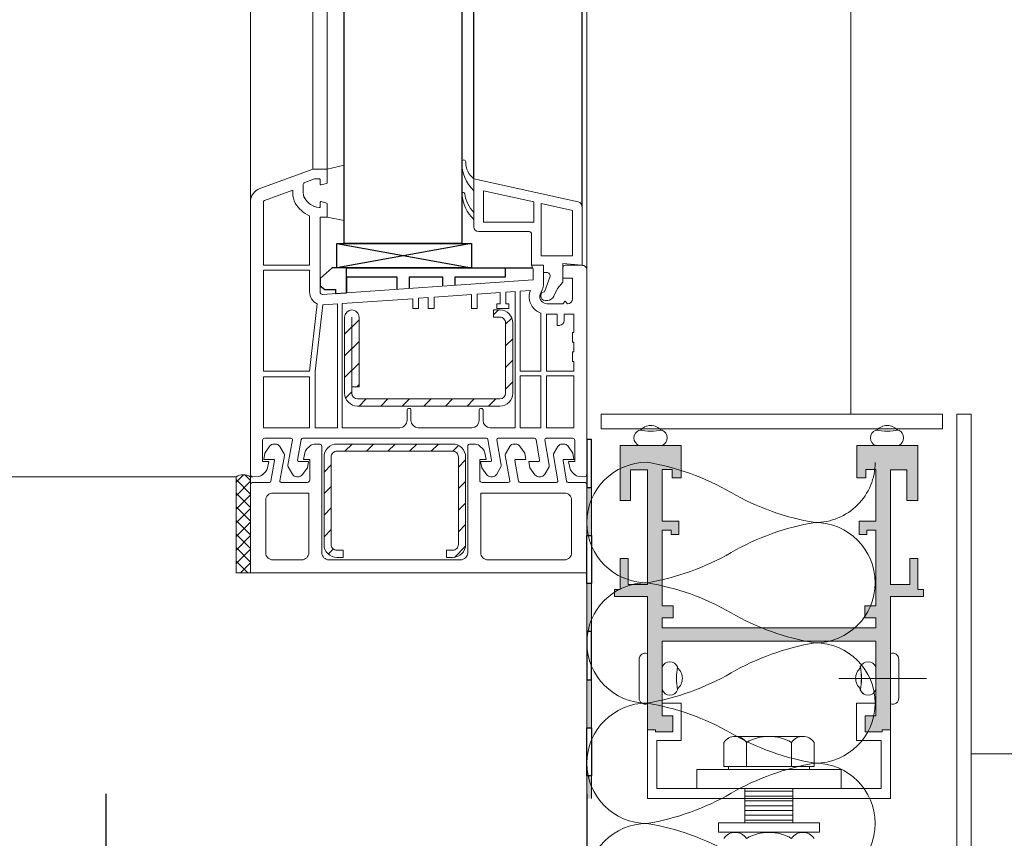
# Model space of a CAD drawing. Header units: millimetres. Extents: x 3652085 to 3778338, y -303702 to -273644.
# Tile 148 of 256: x 3679680 to 3679885, y -276833 to -276663. Entities that reach past the tile are written whole.
import ezdxf

# ---------------------------------------------------------------- set-up
doc = ezdxf.new("R2010")
doc.units = ezdxf.units.MM
for name, color, linetype in [('!!!! BALCONY', 7, 'Continuous'), ('1', 7, 'Continuous'), ('ARMIERUNG', 5, 'Continuous'), ('ATTACHMT', 7, 'Continuous'), ('LOGO (ARCHAREA)', 7, 'Continuous'), ('ZUSATZPROFILE', 7, 'Continuous')]:
    doc.layers.add(name, color=color, linetype=linetype)
for name, color, linetype, lineweight in [('004 Brick Wall', 7, 'Continuous', 0), ('DETAIL    (HAUSART)', 110, 'Continuous', 5), ('DETAIL-TXT(HAUSEART)', 2, 'Continuous', 5), ('DOOR-IDEN   (HAUSART)', 43, 'Continuous', 5), ('INSULATION (HAUSEART)', 31, 'Continuous', 15), ('SLAB    (HAUSART)', 8, 'Continuous', 20)]:
    doc.layers.add(name, color=color, linetype=linetype, lineweight=lineweight)

# ---------------------------------------------------------------- blocks, each defined once
blk = doc.blocks.new('AecDtl_BoltHeadSide_Hex')
at = {"color": 0, "linetype": 'ByBlock', "lineweight": -2}
for p, q in [((-0.562, 0.938), (-0.062, 0.938)), ((-0.562, 0.469), (-0.062, 0.469)), ((-0.562, -0.469), (-0.062, -0.469)), ((-0.562, -0.938), (-0.062, -0.938))]:
    blk.add_line(p, q, dxfattribs=at)
for p, q in [((-0.062, -0.938), (-0.062, 0.938)), ((-0.688, 0.704), (-0.688, -0.704))]:
    blk.add_line(p, q)
blk.add_lwpolyline([(-0.062, 0.843), (0, 0.843), (0, -0.844), (-0.062, -0.844)], dxfattribs=at)
for centre, radius, start, end in [((-0.405, 0.704), 0.283, 123.8901, 236.1099), ((0.255, 0), 0.943, 150.1582, 209.8418), ((-0.405, -0.704), 0.283, 123.8901, 236.1099)]:
    blk.add_arc(centre, radius, start, end, dxfattribs=at)
blk = doc.blocks.new('*U191')
at = {"layer": '004 Brick Wall', "linetype": 'Continuous', "lineweight": 0}
blk.add_hatch(color=7, dxfattribs=at).paths.add_polyline_path([(1062.45, 30.64), (1061.46, 30.64), (1061.46, 20.64), (1062.45, 20.64)], flags=0)
at = {"layer": '004 Brick Wall', "color": 7, "linetype": 'Continuous', "lineweight": 0}
for p, q in [((1062.45, 30.64), (1061.46, 30.64)), ((1061.46, 30.64), (1061.46, 20.64)), ((1062.45, 20.64), (1062.45, 30.64)), ((1061.46, 20.64), (1062.45, 20.64))]:
    blk.add_line(p, q, dxfattribs=at)
blk = doc.blocks.new('*U192')
at = {"layer": '004 Brick Wall', "linetype": 'Continuous', "lineweight": 0}
blk.add_hatch(color=7, dxfattribs=at).paths.add_polyline_path([(1062.45, 30.64), (1061.46, 30.64), (1061.46, 20.64), (1062.45, 20.64)], flags=0)
at = {"layer": '004 Brick Wall', "color": 7, "linetype": 'Continuous', "lineweight": 0}
for p, q in [((1062.45, 30.64), (1061.46, 30.64)), ((1061.46, 30.64), (1061.46, 20.64)), ((1062.45, 20.64), (1062.45, 30.64)), ((1061.46, 20.64), (1062.45, 20.64))]:
    blk.add_line(p, q, dxfattribs=at)
blk = doc.blocks.new('*U193')
at = {"layer": '004 Brick Wall', "linetype": 'Continuous', "lineweight": 0}
blk.add_hatch(color=7, dxfattribs=at).paths.add_polyline_path([(1061.46, 20.64), (1062.45, 20.64), (1062.45, 25.39), (1061.46, 25.39)])
at = {"layer": '004 Brick Wall', "color": 7, "linetype": 'Continuous', "lineweight": 0}
for points in [[(1061.46, 25.39), (1061.46, 20.64)], [(1062.45, 20.64), (1062.45, 25.39)], [(1061.46, 20.64), (1062.45, 20.64)]]:
    blk.add_lwpolyline(points, dxfattribs=at)
blk = doc.blocks.new('A$C3FD17440')
at = {"layer": 'ARMIERUNG', "lineweight": 0}
h = blk.add_hatch(dxfattribs=at)
h.set_pattern_fill('ANSI31', color=256, style=0)
h.set_pattern_definition([(45, (-71.9115, -179.793), (-2.245064, 2.245064), [])])
h.paths.add_polyline_path([(50.4, 21.8, 0.414214), (49.2, 23), (47.9, 23), (47.9, 24.5), (49.2, 24.5, -0.414214), (51.9, 21.8), (51.9, 7.2, -0.414214), (49.2, 4.5), (19.6, 4.5, -0.414214), (16.9, 7.2), (16.9, 23, -1), (19.9, 23), (19.9, 8.5), (18.4, 8.5), (18.4, 7.2, 0.414214), (19.6, 6), (49.2, 6, 0.414214), (50.4, 7.2)])
at = {"layer": '1', "linetype": 'Continuous', "lineweight": 0}
for p, q in [((10.3, 53.8), (7.87, 52.92)), ((13.3, 53.8), (10.3, 53.8)), ((13.3, 51.04), (13.3, 53.8)), ((7.87, 52.92), (-0.73, 49.79)), ((10.62, 51.77), (8.63, 51.05)), ((11.6, 51.8), (10.79, 51.8)), ((11.8, 51.6), (11.8, 50.75)), ((6.1, 49.4), (0.2, 47.25)), ((6.1, 48.8), (6.1, 49.4)), ((8.3, 48.8), (8.3, 50.58)), ((13.15, 50.85), (12.05, 50.56)), ((13.15, 50.85), (12.05, 50.56)), ((-2.7, -9.7), (-2.7, 46.97)), ((0, 46.97), (0, 33.8)), ((11.8, 46.85), (11.8, 46)), ((12.98, 46.79), (12.05, 47.04)), ((12.98, 46.79), (12.05, 47.04)), ((13.15, 46.75), (12.98, 46.79)), ((13.15, 46.75), (12.98, 46.79)), ((13.3, 46.56), (13.3, 43.8)), ((9.6, 44.08), (9.6, 33.8)), ((11.8, 43.8), (11.8, 33.8)), ((11.8, 43.8), (13.3, 43.8)), ((0, 33.8), (9.6, 33.8)), ((0, 32.8), (9.6, 32.8)), ((0, 32.8), (0, 11.8)), ((9.6, 32.8), (9.6, 28.24)), ((11.8, 33.8), (11.8, 28.24)), ((58.3, 33.8), (55.8, 33.8)), ((55.8, 33.8), (56.1, 32.98)), ((56.1, 32.98), (56.1, 30.8)), ((58.3, 33.8), (58.3, 30.31)), ((62.3, 33.3), (62.3, 31.1)), ((62.8, 33.8), (66.3, 33.8)), ((67.3, 32.8), (67.3, 0.3)), ((12.33, 27.74), (56.06, 30.8)), ((56.06, 30.8), (56.1, 30.8)), ((62.3, 31.1), (64.3, 31.1)), ((64.3, 31.1), (64.3, 26.8)), ((31.1, 26.85), (16.4, 25.82)), ((31.1, 24.8), (31.1, 26.85)), ((32.3, 26.93), (34.3, 27.07)), ((32.3, 24.8), (32.3, 26.93)), ((34.3, 24.8), (34.3, 27.07)), ((35.5, 27.16), (43.3, 27.7)), ((35.5, 24.8), (35.5, 27.16)), ((43.3, 24.8), (43.3, 27.7)), ((44.5, 27.79), (49.25, 28.12)), ((44.5, 24.8), (44.5, 27.79)), ((49.25, 25.8), (49.25, 28.12)), ((50.45, 28.2), (52.4, 28.34)), ((50.45, 25.8), (50.45, 28.2)), ((52.4, 5.22), (52.4, 28.34)), ((53.4, 28.41), (55.57, 28.56)), ((53.4, 11.8), (53.4, 28.41)), ((57.61, 27.74), (57.82, 28.2)), ((9.59, 11.8), (11.17, 25.79)), ((10.8, 11.8), (12.35, 25.54)), ((12.49, 25.55), (15.4, 25.75)), ((15.4, 25.75), (15.4, 0)), ((16.4, 25.82), (16.4, 0)), ((31.1, 24.8), (32.3, 24.8)), ((34.3, 24.8), (35.5, 24.8)), ((44.5, 24.8), (43.3, 24.8)), ((43.3, 24.8), (44.5, 24.8)), ((49.25, 25.8), (48.6, 25.8)), ((48.6, 25.8), (48.6, 24.8)), ((48.6, 24.8), (51.1, 24.8)), ((50.45, 25.8), (51.1, 25.8)), ((51.1, 25.8), (51.1, 24.8)), ((59, 25.8), (62.3, 25.8)), ((62.8, 26.3), (62.3, 25.8)), ((63.3, 25.8), (62.8, 26.3)), ((57.7, 11.8), (57.7, 23.83)), ((58.9, 11.8), (58.9, 23.6)), ((59, 23.6), (61.1, 23.6)), ((61.1, 21.3), (61.1, 23.6)), ((62.6, 22.3), (62.6, 23.6)), ((62.6, 23.6), (64.6, 23.6)), ((64.6, 23.6), (64.6, 19.8)), ((61.6, 21.3), (61.1, 21.3)), ((64.3, 17.8), (64.3, 19.8)), ((64.3, 19.8), (64.6, 19.8)), ((64.6, 17.8), (64.3, 17.8)), ((64.6, 17.8), (64.6, 15.8)), ((64.3, 13.8), (64.3, 15.8)), ((64.3, 15.8), (64.6, 15.8)), ((64.6, 13.8), (64.3, 13.8)), ((64.6, 13.8), (64.6, 11.8)), ((9.59, 11.8), (0, 11.8)), ((9.6, 10.6), (0, 10.6)), ((0, 10.6), (0, 0)), ((9.6, 11.8), (9.59, 11.8)), ((9.6, 10.6), (9.6, 0)), ((10.8, 11.8), (10.8, 0)), ((57.7, 11.8), (53.4, 11.8)), ((53.4, 10.8), (57.7, 10.8)), ((53.4, 10.8), (53.4, 0)), ((57.7, 10.8), (57.7, 0)), ((58.9, 11.8), (64.6, 11.8)), ((58.9, 10.8), (58.9, 0)), ((58.9, 10.8), (64.6, 10.8)), ((64.6, 10.8), (64.6, 0)), ((52.4, 5.22), (52.4, 0)), ((29.9, 2.4), (29.9, 3.7)), ((29.9, 1.5), (29.9, 2.4)), ((30.2, 4), (30.4, 4)), ((30.7, 3.7), (30.7, 1.5)), ((44.9, 1.5), (44.9, 3.7)), ((45.2, 4), (45.4, 4)), ((45.7, 3.7), (45.7, 1.5)), ((0, 0), (9.6, 0)), ((10.8, 0), (15.4, 0)), ((16.4, 0), (28.4, 0)), ((32.2, 0), (43.4, 0)), ((47.2, 0), (52.4, 0)), ((53.4, 0), (57.7, 0)), ((58.9, 0), (64.6, 0)), ((67.3, 0.3), (67.3, -9.7)), ((-0.2, -2.67), (-0.2, -7)), ((5.74, -2.2), (0.3, -2.2)), ((6.04, -2.55), (5.11, -7.81)), ((7.12, -6.77), (7.88, -2.45)), ((8.18, -2.2), (46.42, -2.2)), ((46.72, -2.45), (47.48, -6.77)), ((49.49, -7.81), (48.56, -2.55)), ((56.42, -2.2), (48.86, -2.2)), ((56.72, -2.45), (57.48, -6.77)), ((59.49, -7.81), (58.56, -2.55)), ((64.3, -2.2), (58.86, -2.2)), ((64.3, -2.2), (64.3, -2.2)), ((64.8, -7), (64.8, -2.67)), ((1.1, -7), (-0.2, -7)), ((1.1, -7), (0.86, -8.36)), ((5.17, -8.15), (6.06, -9.7)), ((7.32, -7), (9.4, -7)), ((9.4, -7), (9.17, -8.32)), ((45.43, -8.32), (45.2, -7)), ((45.2, -7), (47.28, -7)), ((48.54, -9.7), (49.43, -8.15)), ((55.43, -8.32), (55.2, -7)), ((55.2, -7), (57.28, -7)), ((58.54, -9.7), (59.43, -8.15)), ((63.74, -8.36), (63.5, -7)), ((64.8, -7), (63.5, -7)), ((-1.09, -10.14), (-2.17, -10.2)), ((0.44, -9.16), (-0.11, -9.71)), ((6.93, -10.2), (7.29, -10.2)), ((9.17, -8.32), (8.1, -9.79)), ((46.5, -9.79), (45.43, -8.32)), ((47.31, -10.2), (47.67, -10.2)), ((56.5, -9.79), (55.43, -8.32)), ((57.31, -10.2), (57.67, -10.2)), ((64.71, -9.71), (64.16, -9.16)), ((66.77, -10.2), (65.69, -10.14))]:
    blk.add_line(p, q, dxfattribs=at)
for centre, radius, start, end in [((10.79, 51.3), 0.5, 90, 110.0122), ((11.6, 51.6), 0.2, 0, 90), ((0.3, 46.97), 3, 110, 180), ((8.8, 50.58), 0.5, 109.9996, 180), ((12, 50.75), 0.2, 180, 270), ((12, 50.75), 0.2, 180, 270), ((12, 50.75), 0.2, 270, 285), ((12, 50.75), 0.2, 270, 285), ((13.1, 51.04), 0.2, 285, 0), ((13.1, 51.04), 0.2, 285, 0), ((0.3, 46.97), 0.3, 110, 180), ((10.3, 48.8), 4.2, 180, 209.131), ((10.3, 48.8), 2, 180, 209.131), ((12.05, 49.77), 4, 209.131, 263.2443), ((12.05, 49.77), 6.2, 209.131, 246.754), ((11.6, 46), 0.2, 263.2443, 0), ((12, 46.85), 0.2, 90, 180), ((12, 46.85), 0.2, 75, 90), ((13.1, 46.56), 0.2, 0, 75), ((13.1, 46.56), 0.2, 0, 75), ((62.8, 33.3), 0.5, 90, 180), ((66.3, 32.8), 1, 0, 90), ((53.3, 30.33), 5, 334.8107, 359.8107), ((12.3, 28.24), 2.7, 180, 245.3122), ((12.3, 28.24), 0.5, 180, 274), ((58.7, 27.23), 3.4, 157.0445, 180), ((58.7, 27.23), 3.4, 180, 192.7395), ((58.7, 27.23), 1.2, 155, 180), ((58.7, 27.23), 1.2, 180, 192.6928), ((59, 27.3), 1.5, 192.8324, 270.1396), ((63.3, 26.8), 1, 270, 0), ((12.3, 28.24), 2.7, 271.1055, 274), ((59, 27.3), 3.7, 192.7924, 249.5172), ((59, 27.3), 3.7, 268.5099, 270.089), ((61.6, 22.3), 1, 270, 0), ((30.2, 3.7), 0.3, 90, 180), ((30.4, 3.7), 0.3, 0, 90), ((45.2, 3.7), 0.3, 90, 180), ((45.4, 3.7), 0.3, 0, 90), ((28.4, 1.5), 1.5, 270, 0), ((32.2, 1.5), 1.5, 180, 270), ((43.4, 1.5), 1.5, 270, 0), ((47.2, 1.5), 1.5, 180, 270), ((0.3, -2.7), 0.5, 90, 176.7603), ((5.74, -2.5), 0.3, 349.8669, 90), ((8.18, -2.5), 0.3, 90, 170), ((46.42, -2.5), 0.3, 10, 90), ((48.86, -2.5), 0.3, 90, 190.1331), ((56.42, -2.5), 0.3, 10, 90), ((58.86, -2.5), 0.3, 90, 190.1331), ((64.3, -2.7), 0.5, 3.2397, 90), ((5.6, -7.9), 0.5, 169.8669, 210), ((7.32, -6.8), 0.2, 170, 270), ((47.28, -6.8), 0.2, 270, 10), ((49, -7.9), 0.5, 330, 10.1331), ((57.28, -6.8), 0.2, 270, 10), ((59, -7.9), 0.5, 330, 10.1331), ((-2.2, -9.7), 0.5, 180, 273), ((-1.17, -8.64), 1.5, 273, 315), ((-0.62, -8.09), 1.5, 315, 350), ((6.93, -9.2), 1, 210, 270), ((7.29, -9.2), 1, 270, 324), ((47.31, -9.2), 1, 216, 270), ((47.67, -9.2), 1, 270, 330), ((57.31, -9.2), 1, 216, 270), ((57.67, -9.2), 1, 270, 330), ((65.22, -8.09), 1.5, 190, 225), ((65.77, -8.64), 1.5, 225, 267), ((66.8, -9.7), 0.5, 267, 0)]:
    blk.add_arc(centre, radius, start, end, dxfattribs=at)
at = {"layer": 'ARMIERUNG', "lineweight": 0}
for p, q in [((16.9, 23), (16.9, 7.2)), ((18.4, 24.5), (18.4, 24.5)), ((18.4, 7.2), (18.4, 23)), ((19.9, 8.5), (19.9, 23)), ((49.2, 24.5), (47.9, 24.5)), ((47.9, 24.5), (47.9, 23)), ((47.9, 23), (49.2, 23)), ((50.4, 21.8), (50.4, 7.2)), ((51.9, 7.2), (51.9, 21.8)), ((18.4, 8.5), (19.9, 8.5)), ((49.2, 6), (19.6, 6)), ((19.6, 4.5), (49.2, 4.5))]:
    blk.add_line(p, q, dxfattribs=at)
at = {"layer": 'ARMIERUNG', "color": 3, "lineweight": 0}
blk.add_lwpolyline([(13.3, 53.8), (16.8, 54.62), (16.8, 43.12), (13.3, 43.8), (13.3, 46.56, 0.339454), (13.15, 46.75), (12.05, 47.04, 0.493145), (11.8, 46.85), (11.8, 46, -0.449186), (11.58, 45.8, -0.282036), (8.36, 48.3, -0.06364), (8.3, 48.8), (8.3, 50.58, -0.315301), (8.63, 51.05), (10.62, 51.77), (10.79, 51.8), (11.6, 51.8, -0.414214), (11.8, 51.6), (11.8, 50.75, 0.493145), (12.05, 50.56), (13.15, 50.85, 0.339454), (13.3, 51.04)], format="xyb", close=True, dxfattribs=at)
at = {"layer": 'ARMIERUNG', "lineweight": 0}
for centre, radius, start, end in [((18.4, 23), 1.5, 90, 180), ((18.4, 23), 1.5, 0, 90), ((49.2, 21.8), 2.7, 0, 90), ((49.2, 21.8), 1.2, 0, 90), ((19.6, 7.2), 2.7, 180, 270), ((19.6, 7.2), 1.2, 180, 270), ((49.2, 7.2), 2.7, 270, 0), ((49.2, 7.2), 1.2, 270, 0)]:
    blk.add_arc(centre, radius, start, end, dxfattribs=at)
blk = doc.blocks.new('560510_GLASLEISTE_22-5')
at = {"layer": 'ARMIERUNG', "lineweight": 0}
for centre, radius, start, end in [((-16.6, 21.52), 0.4, 89.9903, 178.5056), ((-8.98, 21.32), 8.03, 178.5056, 226.5174), ((-16.6, 21.52), 0.4, 358.7499, 90.0097), ((-11.91, 21.42), 4.29, 178.7499, 232.9011), ((-16.7, 14.84), 0.3, 90, 185.067), ((-8.5, 15.57), 8.53, 185.0899, 225.3403), ((-16.7, 14.84), 0.3, 8.5934, 90), ((-9.3, 15.96), 7.19, 188.6242, 223.6582)]:
    blk.add_arc(centre, radius, start, end, dxfattribs=at)
at = {"layer": 'ZUSATZPROFILE', "lineweight": 5}
for p, q in [((-14.5, 18), (7.22, 13.17)), ((-14.5, 18), (-14.5, 8)), ((-12.5, 15.51), (-2, 13.17)), ((-12.5, 15.51), (-12.5, 9)), ((-2, 13.17), (-2, 9)), ((-0.5, 12.84), (-0.5, 2)), ((-0.5, 12.84), (6, 11.4)), ((6, 11.4), (6, 2)), ((8, 12.2), (8, 0)), ((-12.5, 9), (-2, 9)), ((-13.5, 7), (-3, 7)), ((-2.5, 6.5), (-2.5, 0)), ((-2.5, 0), (0, 0)), ((-0.5, 2), (6, 2)), ((0, 0), (0, -1.5)), ((8, 0), (4, 0.35)), ((4, 0.35), (4, -3.5)), ((0, -1.5), (0.66, -1.5)), ((1.31, -2.44), (0.2, -5.5)), ((4, -3.5), (2.9, -4.81)), ((2.14, -6.43), (2.9, -4.81)), ((-0.6, -6.4), (-0.6, -6.3)), ((0.3, -7.3), (0.78, -7.3))]:
    blk.add_line(p, q, dxfattribs=at)
for centre, radius, start, end in [((7, 12.2), 1, 0, 77.4712), ((-13.5, 8), 1, 180, 270), ((-3, 6.5), 0.5, 0, 90), ((0.66, -2.2), 0.7, 340, 90), ((0.2, -6.3), 0.8, 90, 180), ((0.3, -6.4), 0.9, 180, 270), ((0.78, -5.8), 1.5, 270, 335)]:
    blk.add_arc(centre, radius, start, end, dxfattribs=at)
blk = doc.blocks.new('A$C054672D4 (6)')
at = {"layer": 'ARMIERUNG', "lineweight": 0}
h = blk.add_hatch(dxfattribs=at)
h.set_pattern_fill('ANSI31', color=256, angle=270, style=0)
h.set_pattern_definition([(315, (634.7414, 1756.4554), (2.245064, 2.245064), [])])
h.paths.add_polyline_path([(608.03, 602.85, 0.414214), (605.33, 600.15), (605.33, 598.85), (606.83, 598.85), (606.83, 600.15, -0.414214), (608.03, 601.35), (615.49, 601.35), (618.06, 601.35), (618.94, 601.35), (622.38, 601.35), (626.24, 601.35, -0.414214), (627.44, 600.15), (627.44, 588.12), (627.44, 576.08, -0.414214), (626.24, 574.88), (622.38, 574.88), (618.94, 574.88), (618.06, 574.88), (615.49, 574.88), (608.03, 574.88, -0.414214), (606.83, 576.08), (606.83, 577.38), (605.33, 577.38), (605.33, 576.08, 0.414214), (608.03, 573.38), (615.49, 573.38), (618.06, 573.38), (618.94, 573.38), (622.38, 573.38), (626.24, 573.38, 0.414214), (628.94, 576.08), (628.94, 588.12), (628.94, 600.15, 0.414214), (626.24, 602.85), (622.38, 602.85), (618.94, 602.85), (618.06, 602.85), (615.49, 602.85)])
at = {"lineweight": 0}
blk.add_line((665.13, 548.16, 33706.18), (1452.13, 548.17, 33706.18), dxfattribs=at)
at = {"color": 4, "lineweight": 0, "elevation": 33706.18}
for points in [[(602.13, 618.16), (602.13, 548.16)], [(620.94, 609.32), (620.94, 609.73)]]:
    blk.add_lwpolyline(points, dxfattribs=at)
at = {"lineweight": 0, "elevation": 33706.18}
for points in [[(679.3, 618.16), (1374.96, 618.16)], [(679.3, 618.16), (1374.96, 618.16)], [(679.3, 618.16), (1374.65, 618.16)], [(686.13, 605.16), (1368.13, 605.16)], [(686.13, 602.16), (1368.13, 602.16)]]:
    blk.add_lwpolyline(points, dxfattribs=at)
at = {"layer": '1', "linetype": 'Continuous', "lineweight": 0}
blk.add_line((602.13, 548.16, 33706.18), (602.13, 618.16, 33706.18), dxfattribs=at)
at = {"layer": '1', "linetype": 'Continuous', "lineweight": 0, "elevation": 33706.18}
for points in [[(602.13, 618.16), (620.44, 618.16)], [(602.13, 618.16), (620.44, 618.16)], [(620.94, 614.17), (620.94, 617.68)], [(606.33, 614.98), (617.24, 614.98)], [(625.74, 615.4), (627.06, 615.16)], [(625.74, 613.31), (625.74, 615.4)], [(627.06, 615.16), (628.53, 614.1)], [(604.83, 613.48), (604.83, 607.5)], [(618.74, 606), (618.74, 613.48)], [(625.51, 613.12), (621.19, 613.88)], [(628.94, 612.92), (628.94, 613.29)], [(620.94, 611.74), (620.94, 606.3)], [(621.3, 612.03), (626.56, 611.1)], [(626.89, 611.16), (628.44, 612.06)], [(620.94, 606.3), (620.94, 609.73)], [(625.74, 607.1), (625.74, 605.8)], [(625.74, 607.1), (627.1, 606.86)], [(627.9, 606.44), (628.45, 605.89)], [(606.33, 606), (618.74, 606)], [(621.42, 605.8), (625.74, 605.8)], [(628.89, 604.91), (628.94, 603.82)], [(628.44, 603.3), (606.33, 603.3)], [(604.83, 601.8), (604.83, 574.44)], [(606.33, 572.94), (618.44, 572.94)], [(618.44, 572.94), (628.44, 572.94)], [(628.94, 572.41), (628.89, 571.32)], [(606.33, 570.24), (618.74, 570.24)], [(618.74, 552.84), (618.74, 570.24)], [(620.94, 569.94), (620.94, 569.94)], [(620.94, 569.94), (620.94, 564.5)], [(625.74, 570.44), (621.42, 570.44)], [(625.74, 570.44), (625.74, 569.14)], [(628.45, 570.34), (627.9, 569.79)], [(604.83, 568.74), (604.83, 552.84)], [(627.1, 569.38), (625.74, 569.14)], [(626.56, 565.13), (621.3, 564.2)], [(628.44, 564.18), (626.89, 565.07)], [(620.94, 562.06), (620.94, 554.5)], [(621.19, 562.36), (625.51, 563.12)], [(625.74, 560.84), (625.74, 562.92)], [(628.53, 562.14), (627.06, 561.07)], [(628.94, 562.95), (628.94, 563.31)], [(627.06, 561.07), (625.74, 560.84)], [(626.56, 555.13), (621.3, 554.2)], [(628.44, 554.18), (626.89, 555.07)], [(628.94, 552.95), (628.94, 553.31)], [(606.33, 551.34), (617.24, 551.34)], [(620.94, 552.06), (620.94, 548.63)], [(621.19, 552.36), (625.51, 553.12)], [(625.74, 550.84), (625.74, 552.92)], [(628.53, 552.14), (627.06, 551.07)], [(627.06, 551.07), (625.74, 550.84)], [(602.13, 548.16), (620.44, 548.16)]]:
    blk.add_lwpolyline(points, dxfattribs=at)
for points in [[(620.94, 617.63, 0.429634), (620.44, 618.16)], [(606.33, 614.98, 0.414214), (604.83, 613.48)], [(617.24, 614.98, -0.414214), (618.74, 613.48)], [(620.94, 614.17, 0.36397), (621.19, 613.88)], [(625.51, 613.12, 0.466308), (625.74, 613.31)], [(628.44, 612.06, 0.267949), (628.94, 612.92)], [(628.94, 613.29, 0.240079), (628.53, 614.1)], [(621.3, 612.03, 0.467015), (620.94, 611.74)], [(626.56, 611.1, 0.176926), (626.89, 611.16)], [(606.33, 606, -0.414214), (604.83, 607.5)], [(627.9, 606.44, 0.153915), (627.1, 606.86)], [(620.94, 606.3, 0.397748), (621.42, 605.8)], [(621.19, 606, -0.36397), (620.94, 606.3)], [(628.89, 604.91, 0.185339), (628.45, 605.89)], [(606.33, 603.3, 0.414214), (604.83, 601.8)], [(628.44, 603.3, 0.429634), (628.94, 603.82)], [(606.33, 572.94, -0.414214), (604.83, 574.44)], [(628.94, 572.41, 0.429634), (628.44, 572.94)], [(606.33, 570.24, 0.414214), (604.83, 568.74)], [(621.42, 570.44, 0.397748), (620.94, 569.94)], [(627.1, 569.38, 0.153915), (627.9, 569.79)], [(628.45, 570.34, 0.185339), (628.89, 571.32)], [(620.94, 564.5, 0.467015), (621.3, 564.2)], [(626.89, 565.07, 0.176926), (626.56, 565.13)], [(628.94, 563.31, 0.267949), (628.44, 564.18)], [(621.19, 562.36, 0.36397), (620.94, 562.06)], [(625.74, 562.92, 0.466308), (625.51, 563.12)], [(628.53, 562.14, 0.240079), (628.94, 562.95)], [(620.94, 554.5, 0.467015), (621.3, 554.2)], [(626.89, 555.07, 0.176926), (626.56, 555.13)], [(628.94, 553.31, 0.267949), (628.44, 554.18)], [(606.33, 551.34, -0.414214), (604.83, 552.84)], [(617.24, 551.34, 0.414214), (618.74, 552.84)], [(621.19, 552.36, 0.36397), (620.94, 552.06)], [(625.74, 552.92, 0.466308), (625.51, 553.12)], [(628.53, 552.14, 0.240079), (628.94, 552.95)], [(620.94, 548.68, -0.429634), (620.44, 548.16)]]:
    blk.add_lwpolyline(points, format="xyb", dxfattribs=at)
at = {"layer": '1', "elevation": 33706.18}
blk.add_lwpolyline([(660.42, 598.16), (665.63, 598.16), (665.63, 601.16), (663.35, 603.66), (661.85, 603.66), (661.12, 602.65), (661.12, 600.49), (660.26, 600.49)], close=True, dxfattribs=at)
for points in [[(661.15, 587.66), (663.63, 587.66), (663.63, 598.16), (660.42, 598.16)], [(665.63, 598.16), (665.63, 565.16), (663.63, 565.16), (663.63, 575.66), (661.99, 575.66)], [(661.82, 578.16), (663.63, 578.16), (663.63, 585.16), (661.33, 585.16)], [(665.63, 565.16), (665.63, 559.47)]]:
    blk.add_lwpolyline(points, dxfattribs=at)
at = {"layer": 'ARMIERUNG', "color": 3}
for p, q in [((670.63, 600.16, 33706.18), (665.63, 572.16, 33706.18)), ((670.63, 572.16, 33706.18), (665.63, 600.16, 33706.18))]:
    blk.add_line(p, q, dxfattribs=at)
at = {"layer": 'ARMIERUNG', "lineweight": 0, "elevation": 33706.18}
blk.add_lwpolyline([(608.03, 602.85, 0.414214), (605.33, 600.15), (605.33, 598.85), (606.83, 598.85), (606.83, 600.15, -0.414214), (608.03, 601.35), (615.49, 601.35), (618.06, 601.35), (618.94, 601.35), (622.38, 601.35), (626.24, 601.35, -0.414214), (627.44, 600.15), (627.44, 588.12), (627.44, 576.08, -0.414214), (626.24, 574.88), (622.38, 574.88), (618.94, 574.88), (618.06, 574.88), (615.49, 574.88), (608.03, 574.88, -0.414214), (606.83, 576.08), (606.83, 577.38), (605.33, 577.38), (605.33, 576.08, 0.414214), (608.03, 573.38), (615.49, 573.38), (618.06, 573.38), (618.94, 573.38), (622.38, 573.38), (626.24, 573.38, 0.414214), (628.94, 576.08), (628.94, 588.12), (628.94, 600.15, 0.414214), (626.24, 602.85), (622.38, 602.85), (618.94, 602.85), (618.06, 602.85), (615.49, 602.85), (608.03, 602.85, 0.414214)], format="xyb", close=True, dxfattribs=at)
at = {"layer": 'ARMIERUNG', "color": 3, "elevation": 33706.18}
blk.add_lwpolyline([(670.63, 600.16), (670.63, 572.16), (665.63, 572.16), (665.63, 600.16)], close=True, dxfattribs=at)
at = {"layer": 'ZUSATZPROFILE', "elevation": 33706.18}
for points in [[(1281.91, 574.16), (670.63, 574.16), (670.63, 598.66), (1285.25, 598.66)], [(684.13, 571.66), (1370.13, 571.66)], [(678.33, 549.16), (1375.93, 549.16)]]:
    blk.add_lwpolyline(points, dxfattribs=at)
at = {"rotation": 270}
blk.add_blockref('A$C3FD17440', (632.33, 615.46, 33706.18), dxfattribs=at)
at = {"layer": 'ZUSATZPROFILE', "rotation": 270}
blk.add_blockref('560510_GLASLEISTE_22-5', (666.13, 557.16, 33706.18), dxfattribs=at)

msp = doc.modelspace()

# ---------------------------------------------------------------- hatches: boundary and pattern name
at = {"layer": '!!!! BALCONY', "linetype": 'Continuous', "lineweight": 13}
h = msp.add_hatch(dxfattribs=at)
h.set_pattern_fill('NET', color=252, scale=50, angle=360, style=0)
h.set_pattern_definition([(360, (3876703.29, -411435.73), (8e-14, 158.75), []), (90, (3876703.29, -411435.73), (-158.75, 9e-14), [])])
edge = h.paths.add_edge_path()
edge.add_line((3680526.49, -277142.43), (3680641.23, -277142.43))
edge.add_line((3680641.23, -277142.43), (3680641.23, -277007.45))
edge.add_line((3680641.23, -277007.45), (3680641.23, -277001.38))
edge.add_line((3680641.23, -277001.38), (3680641.23, -276991.38))
edge.add_line((3680641.23, -276991.38), (3680641.23, -276968.2))
edge.add_line((3680641.23, -276968.2), (3680641.23, -276542.2))
edge.add_line((3680641.23, -276542.2), (3680641.23, -276515.38))
edge.add_line((3680641.23, -276515.38), (3680641.23, -276491.8))
edge.add_line((3680641.23, -276491.8), (3680641.23, -276468.46))
edge.add_line((3680641.23, -276468.46), (3680641.23, -276300.34))
edge.add_line((3680641.23, -276300.34), (3680641.23, -276257.42))
edge.add_line((3680641.23, -276257.42), (3680641.23, -275991.99))
edge.add_line((3680641.23, -275991.99), (3680641.23, -275859.99))
edge.add_line((3680641.23, -275859.99), (3680641.23, -275327.99))
edge.add_line((3680641.23, -275327.99), (3679924.56, -275327.99))
edge.add_line((3679924.56, -275327.99), (3679878.45, -275327.99))
edge.add_line((3679878.45, -275327.99), (3679878.45, -275961))
edge.add_line((3679878.45, -275961), (3679798.43, -275961))
edge.add_line((3679798.43, -275961), (3679798.43, -275991.99))
edge.add_line((3679798.43, -275991.99), (3679798.43, -275991.99))
edge.add_line((3679798.43, -275991.99), (3679798.44, -276019.38))
edge.add_line((3679798.44, -276019.38), (3679798.45, -276671.49))
edge.add_line((3679798.45, -276671.49), (3679798.46, -276673.23))
edge.add_line((3679798.46, -276673.23), (3679798.46, -276714.99))
edge.add_line((3679798.46, -276714.99), (3679798.46, -276721.77))
edge.add_line((3679798.46, -276721.77), (3679798.45, -276728.49))
edge.add_line((3679798.45, -276728.49), (3679798.45, -276744.99))
edge.add_line((3679798.45, -276744.99), (3679798.47, -276744.99))
edge.add_arc((3679799.97, -276747.57), 2.99, 60.6662, 120.1949, ccw=False)
edge.add_line((3679801.43, -276744.97), (3679801.43, -276744.99))
edge.add_line((3679801.43, -276744.99), (3679810.63, -276744.99))
edge.add_line((3679810.63, -276744.99), (3679810.64, -276744.99))
edge.add_line((3679810.64, -276744.99), (3679819.54, -276744.99))
edge.add_line((3679819.54, -276744.99), (3679819.54, -276744.99))
edge.add_line((3679819.54, -276744.99), (3679822.77, -276744.99))
edge.add_line((3679822.77, -276744.99), (3679822.77, -276744.99))
edge.add_line((3679822.77, -276744.99), (3679828.1, -276744.99))
edge.add_line((3679828.1, -276744.99), (3679828.1, -276744.99))
edge.add_line((3679828.1, -276744.99), (3679831.24, -276744.99))
edge.add_line((3679831.24, -276744.99), (3679831.24, -276744.99))
edge.add_line((3679831.24, -276744.99), (3679836.94, -276744.99))
edge.add_line((3679836.94, -276744.99), (3679836.94, -276744.99))
edge.add_line((3679836.94, -276744.99), (3679844.54, -276744.99))
edge.add_line((3679844.54, -276744.99), (3679844.54, -276744.99))
edge.add_line((3679844.54, -276744.99), (3679854.98, -276744.99))
edge.add_line((3679854.98, -276744.99), (3679854.98, -276744.99))
edge.add_line((3679854.98, -276744.99), (3679856.86, -276744.99))
edge.add_line((3679856.86, -276744.99), (3679858.63, -276744.99))
edge.add_line((3679858.63, -276744.99), (3679863.56, -276744.99))
edge.add_line((3679863.56, -276744.99), (3679872.45, -276744.99))
edge.add_line((3679872.45, -276744.99), (3679878.45, -276744.99))
edge.add_line((3679878.45, -276744.99), (3679878.45, -276977.99))
edge.add_line((3679878.45, -276977.99), (3680487.9, -276977.99))
edge.add_line((3680487.9, -276977.99), (3680487.9, -277142.43))
edge.add_line((3680487.9, -277142.43), (3680526.49, -277142.43))
at = {"layer": 'ATTACHMT', "lineweight": 0}
h = msp.add_hatch(dxfattribs=at)
h.set_pattern_fill('_USER', color=3, scale=2, angle=315, style=0, double=1, pattern_type=0)
h.set_pattern_definition([(315, (4028039.4533, -1166877.595), (1.4142135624, 1.4142135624), []), (45, (4028039.4533, -1166877.595), (-1.4142135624, 1.4142135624), [])])
edge = h.paths.add_edge_path()
edge.add_arc((3679726.99, -276760.57), 2.99, 60.2062, 120.4159, ccw=False)
edge.add_line((3679728.47, -276757.98), (3679728.47, -276777.99))
edge.add_line((3679728.47, -276777.99), (3679725.47, -276777.99))
edge.add_line((3679725.47, -276777.99), (3679725.47, -276757.99))
at = {"layer": 'DETAIL    (HAUSART)'}
h = msp.add_hatch(color=0, dxfattribs=at)
h.set_gradient(color1=(51, 51, 51), color2=(0, 0, 0), one_color=1, name='HEMISPHERICAL')
h.paths.add_polyline_path([(3679811.08, -276810.64), (3679812.77, -276810.64), (3679812.77, -276811.09), (3679816.33, -276811.09), (3679816.33, -276807.77), (3679814.12, -276807.77), (3679814.12, -276794.95), (3679814.12, -276792.18), (3679858.59, -276792.18), (3679858.59, -276794.95), (3679858.59, -276807.77), (3679856.38, -276807.77), (3679856.38, -276811.09), (3679859.94, -276811.09), (3679859.94, -276810.64), (3679861.63, -276810.64), (3679861.63, -276794.95), (3679861.63, -276782.94), (3679868.52, -276782.94), (3679868.52, -276781.43), (3679867.32, -276781.43), (3679867.32, -276775.01), (3679865.67, -276775.01), (3679865.67, -276780.4), (3679861.63, -276780.4), (3679861.63, -276779.94), (3679861.63, -276756.57), (3679865.04, -276756.57), (3679865.04, -276762.93), (3679867.31, -276762.93), (3679867.31, -276751.51), (3679854.61, -276751.51), (3679854.61, -276758.21), (3679856.5, -276758.21), (3679856.5, -276756.52), (3679858.59, -276756.52), (3679858.59, -276767.24), (3679855.11, -276767.24), (3679855.11, -276770.01), (3679856.73, -276770.01), (3679856.73, -276769.09), (3679858.59, -276769.09), (3679858.59, -276779.94), (3679858.59, -276784.89), (3679856.3, -276784.89), (3679856.3, -276787.33), (3679858.59, -276787.33), (3679858.59, -276789.43), (3679814.12, -276789.43), (3679814.12, -276787.33), (3679816.41, -276787.33), (3679816.41, -276784.89), (3679814.12, -276784.89), (3679814.12, -276779.94), (3679814.12, -276769.09), (3679815.98, -276769.09), (3679815.98, -276770.01), (3679817.6, -276770.01), (3679817.6, -276767.24), (3679814.12, -276767.24), (3679814.12, -276756.52), (3679816.21, -276756.52), (3679816.21, -276758.21), (3679818.1, -276758.21), (3679818.1, -276751.51), (3679805.4, -276751.51), (3679805.4, -276762.93), (3679807.57, -276762.93), (3679807.57, -276756.57), (3679811.08, -276756.57), (3679811.08, -276779.94), (3679811.08, -276780.4), (3679807.04, -276780.4), (3679807.04, -276775.01), (3679805.39, -276775.01), (3679805.39, -276781.43), (3679804.19, -276781.43), (3679804.19, -276782.94), (3679811.08, -276782.94), (3679811.08, -276794.95)])

# ---------------------------------------------------------------- linework, layer by layer
at = {"color": 0, "linetype": 'Continuous', "lineweight": 0, "elevation": -0.54}
for points in [[(3679872.45, -276744.99), (3679872.45, -276747.99), (3679801.43, -276747.99), (3679801.43, -276744.99), (3679872.45, -276744.99)], [(3679878.45, -276744.99), (3679875.45, -276744.99), (3679875.45, -276974.99), (3679878.45, -276974.99), (3679878.45, -276744.99)]]:
    msp.add_lwpolyline(points, close=True, dxfattribs=at)
at = {"lineweight": 0, "elevation": -0.54}
msp.add_lwpolyline([(3679799.45, -276790.23), (3679798.45, -276790.23), (3679798.45, -276780.23), (3679799.45, -276780.23), (3679799.45, -276790.23)], close=True, dxfattribs=at)
at = {"layer": 'ATTACHMT', "color": 7, "linetype": 'Continuous', "lineweight": -3, "elevation": -0.54}
for points in [[(3679798.45, -276760.23), (3679799.45, -276760.23), (3679799.45, -276750.23), (3679798.45, -276750.23)], [(3679798.45, -276780.23), (3679798.45, -276770.23), (3679799.45, -276770.23), (3679799.45, -276780.23), (3679798.45, -276780.23)], [(3679798.45, -276800.23), (3679799.45, -276800.23), (3679799.45, -276790.23), (3679798.45, -276790.23)], [(3679798.45, -276820.23), (3679798.45, -276810.23), (3679799.45, -276810.23), (3679799.45, -276820.23), (3679798.45, -276820.23)]]:
    msp.add_lwpolyline(points, close=True, dxfattribs=at)
at = {"layer": 'DETAIL    (HAUSART)', "color": 0}
for p, q in [((3679809.35, -276804, -0.54), (3679809.35, -276796.04, -0.54)), ((3679863.36, -276804, -0.54), (3679863.36, -276796.04, -0.54)), ((3679869.11, -276800.01, -0.54), (3679850.88, -276800.01, -0.54)), ((3679831.36, -276824.44, -0.54), (3679841.35, -276824.44, -0.54)), ((3679843.39, -276831.98, -0.54), (3679829.32, -276831.98, -0.54))]:
    msp.add_line(p, q, dxfattribs=at)
at = {"layer": 'DETAIL    (HAUSART)', "color": 0, "elevation": -0.54}
for points in [[(3679809.37, -276751.51), (3679814.13, -276751.51, 0.633904), (3679814.13, -276748.29, -0.093271), (3679809.37, -276748.29, 0.698074), (3679809.37, -276751.51), (3679814.13, -276751.51)], [(3679858.58, -276751.51), (3679863.35, -276751.51, 0.633904), (3679863.35, -276748.29, -0.093271), (3679858.58, -276748.29, 0.698074), (3679858.58, -276751.51), (3679863.35, -276751.51)], [(3679814.12, -276802.32), (3679814.12, -276797.55, -0.633904), (3679817.35, -276797.55, 0.093271), (3679817.35, -276802.32, -0.698074), (3679814.12, -276802.32), (3679814.12, -276797.55)], [(3679814.12, -276802.32), (3679814.12, -276797.55, -0.633904), (3679817.35, -276797.55, 0.093271), (3679817.35, -276802.32, -0.698074), (3679814.12, -276802.32), (3679814.12, -276797.55)], [(3679858.59, -276802.32), (3679858.59, -276797.55, 0.633904), (3679855.36, -276797.55, -0.093271), (3679855.36, -276802.32, 0.698074), (3679858.59, -276802.32), (3679858.59, -276797.55)]]:
    msp.add_lwpolyline(points, format="xyb", close=True, dxfattribs=at)
for points in [[(3679811.08, -276810.64), (3679812.77, -276810.64), (3679812.77, -276811.09), (3679816.33, -276811.09), (3679816.33, -276807.77), (3679814.12, -276807.77), (3679814.12, -276794.95), (3679814.12, -276792.18), (3679858.59, -276792.18), (3679858.59, -276794.95), (3679858.59, -276807.77), (3679856.38, -276807.77), (3679856.38, -276811.09), (3679859.94, -276811.09), (3679859.94, -276810.64), (3679861.63, -276810.64), (3679861.63, -276794.95), (3679861.63, -276782.94), (3679868.52, -276782.94), (3679868.52, -276781.43), (3679867.32, -276781.43), (3679867.32, -276775.01), (3679865.67, -276775.01), (3679865.67, -276780.4), (3679861.63, -276780.4), (3679861.63, -276779.94), (3679861.63, -276756.57), (3679865.04, -276756.57), (3679865.04, -276762.93), (3679867.31, -276762.93), (3679867.31, -276751.51), (3679854.61, -276751.51), (3679854.61, -276758.21), (3679856.5, -276758.21), (3679856.5, -276756.52), (3679858.59, -276756.52), (3679858.59, -276767.24), (3679855.11, -276767.24), (3679855.11, -276770.01), (3679856.73, -276770.01), (3679856.73, -276769.09), (3679858.59, -276769.09), (3679858.59, -276779.94), (3679858.59, -276784.89), (3679856.3, -276784.89), (3679856.3, -276787.33), (3679858.59, -276787.33), (3679858.59, -276789.43), (3679814.12, -276789.43), (3679814.12, -276787.33), (3679816.41, -276787.33), (3679816.41, -276784.89), (3679814.12, -276784.89), (3679814.12, -276779.94), (3679814.12, -276769.09), (3679815.98, -276769.09), (3679815.98, -276770.01), (3679817.6, -276770.01), (3679817.6, -276767.24), (3679814.12, -276767.24), (3679814.12, -276756.52), (3679816.21, -276756.52), (3679816.21, -276758.21), (3679818.1, -276758.21), (3679818.1, -276751.51), (3679805.4, -276751.51), (3679805.4, -276762.93), (3679807.57, -276762.93), (3679807.57, -276756.57), (3679811.08, -276756.57), (3679811.08, -276779.94), (3679811.08, -276780.4), (3679807.04, -276780.4), (3679807.04, -276775.01), (3679805.39, -276775.01), (3679805.39, -276781.43), (3679804.19, -276781.43), (3679804.19, -276782.94), (3679811.08, -276782.94), (3679811.08, -276794.95), (3679811.08, -276810.64)], [(3679821.36, -276822.89), (3679821.36, -276818.89), (3679851.35, -276818.89), (3679851.35, -276822.89)], [(3679825.86, -276831.98), (3679825.86, -276829.98), (3679846.85, -276829.98), (3679846.85, -276831.98)]]:
    msp.add_lwpolyline(points, close=True, dxfattribs=at)
for points in [[(3679858.59, -276807.19), (3679858.59, -276807.77), (3679856.38, -276807.77), (3679856.38, -276811.09), (3679859.94, -276811.09), (3679859.94, -276810.64), (3679861.63, -276810.64), (3679861.63, -276793.14)], [(3679861.63, -276824.98), (3679811.08, -276824.98), (3679811.08, -276810.64), (3679812.77, -276810.64), (3679812.77, -276811.09), (3679816.33, -276811.09), (3679816.33, -276807.77), (3679814.12, -276807.77), (3679814.12, -276805.14), (3679818.11, -276805.14), (3679818.11, -276812.86), (3679813.03, -276812.86), (3679813.03, -276822.89), (3679859.68, -276822.89), (3679859.68, -276812.86), (3679854.6, -276812.86), (3679854.6, -276805.14), (3679858.59, -276805.14), (3679858.59, -276807.77), (3679856.38, -276807.77), (3679856.38, -276811.09), (3679859.94, -276811.09), (3679859.94, -276810.64), (3679861.63, -276810.64), (3679861.63, -276824.98)], [(3679831.36, -276829.98), (3679831.36, -276822.89)], [(3679831.36, -276823.44), (3679841.35, -276823.44)], [(3679831.36, -276824.44), (3679841.35, -276824.44)], [(3679841.35, -276829.98), (3679841.35, -276822.89)], [(3679831.36, -276825.44), (3679841.35, -276825.44)], [(3679831.36, -276826.44), (3679841.35, -276826.44)], [(3679831.36, -276827.44), (3679841.35, -276827.44)], [(3679831.36, -276828.44), (3679841.35, -276828.44)], [(3679831.36, -276829.44), (3679841.35, -276829.44)]]:
    msp.add_lwpolyline(points, dxfattribs=at)
at = {"layer": 'DETAIL    (HAUSART)', "color": 0}
for centre, radius, start, end in [((3679811.75, -276750.1, -0.54), 2.79, 39.3583, 140.6417), ((3679860.96, -276750.1, -0.54), 2.79, 39.3583, 140.6417), ((3679810.62, -276795.97, -0.54), 1.27, 68.4887, 183.3592), ((3679862.09, -276795.97, -0.54), 1.27, 356.6408, 111.5113), ((3679830.01, -276799.94, -0.54), 12.89, 169.3428, 190.6572), ((3679830.01, -276799.94, -0.54), 12.89, 169.3428, 190.6572), ((3679815.54, -276799.94, -0.54), 2.79, 309.3583, 50.6417), ((3679815.54, -276799.94, -0.54), 2.79, 309.3583, 50.6417), ((3679857.18, -276799.94, -0.54), 2.79, 129.3583, 230.6417), ((3679842.7, -276799.94, -0.54), 12.89, 349.3428, 10.6572), ((3679810.62, -276804.08, -0.54), 1.27, 176.6408, 291.5113), ((3679815.74, -276801.73, -0.54), 1.72, 200.1734, 339.8266), ((3679815.74, -276801.73, -0.54), 1.72, 200.1734, 339.8266), ((3679856.97, -276801.73, -0.54), 1.72, 200.1734, 339.8266), ((3679862.09, -276804.08, -0.54), 1.27, 248.4887, 3.3592), ((3679829.32, -276834.81, -0.54), 2.82, 33.8901, 146.1099), ((3679836.36, -276841.41, -0.54), 9.42, 60.1582, 119.8418), ((3679843.39, -276834.81, -0.54), 2.82, 33.8901, 146.1099)]:
    msp.add_arc(centre, radius, start, end, dxfattribs=at)
at = {"layer": 'DETAIL-TXT(HAUSEART)', "color": 2, "elevation": -0.54}
msp.add_lwpolyline([(3679725.47, -276757.99, -0.26893), (3679728.47, -276757.98), (3679728.47, -276777.99), (3679725.47, -276777.99), (3679725.47, -276757.99)], format="xyb", close=True, dxfattribs=at)
at = {"layer": 'INSULATION (HAUSEART)', "elevation": -0.54}
for points in [[(3679845.93, -276842.66, 1), (3679845.93, -276817.61, 0.089948), (3679828.46, -276823.87, -0.089948), (3679810.98, -276830.14, -1), (3679810.98, -276805.09, -0.089948), (3679828.46, -276811.35, 0.089948), (3679845.93, -276817.61, 1), (3679845.93, -276792.57, 0.089948), (3679828.46, -276798.83, -0.089948), (3679810.98, -276805.09, -1), (3679810.98, -276780.04, -0.089948), (3679828.46, -276786.3, 0.089948), (3679845.93, -276792.57, 1), (3679845.93, -276767.52, 0.089948), (3679828.46, -276773.78, -0.089948), (3679810.98, -276780.04, -1), (3679810.98, -276754.99, -0.089948), (3679828.46, -276761.26, 0.089948), (3679845.93, -276767.52, 0.414214), (3679858.46, -276755)], [(3679810.98, -276855.18, -1), (3679810.98, -276830.14, -0.089948), (3679828.46, -276836.4, 0.089948)]]:
    msp.add_lwpolyline(points, format="xyb", dxfattribs=at)
at = {"layer": 'LOGO (ARCHAREA)', "elevation": -0.54}
msp.add_lwpolyline([(3679798.45, -276823.99), (3679798.46, -276877.99), (3679698.45, -276877.99), (3679698.45, -276823.99), (3679698.45, -276823.99)], dxfattribs=at)
at = {"layer": 'SLAB    (HAUSART)', "elevation": -0.54}
msp.add_lwpolyline([(3679678.45, -276757.99), (3679725.47, -276757.99, -0.268913), (3679728.47, -276757.98), (3679728.94, -276757.99, -0.407161), (3679728.45, -276757.49), (3679728.45, -276700.82), (3679728.43, -275947.99), (3679678.44, -275947.99), (3679678.46, -275397.99), (3679118.45, -275397.99), (3679118.45, -276997.99), (3679678.45, -276997.99), (3679678.45, -276757.99)], format="xyb", close=True, dxfattribs=at)

# ---------------------------------------------------------------- block references
at = {"layer": '004 Brick Wall', "color": 7, "linetype": 'Continuous', "lineweight": 0, "rotation": 180}
for name, p in [('*U192', (3680860.91, -276739.59, -0.54)), ('*U191', (3680860.91, -276759.59, -0.54)), ('*U192', (3680860.91, -276779.59, -0.54)), ('*U193', (3680860.91, -276799.59, -0.54))]:
    msp.add_blockref(name, p, dxfattribs=at)
at = {"layer": 'DETAIL    (HAUSART)', "color": 0, "extrusion": (0, 0, -1), "xscale": -9.996927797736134, "yscale": 9.996927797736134, "zscale": -9.996927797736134, "rotation": 89.99999999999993}
msp.add_blockref('AecDtl_BoltHeadSide_Hex', (-3679836.36, -276818.89, 0.54), dxfattribs=at)
at = {"layer": 'DOOR-IDEN   (HAUSART)', "color": 1, "rotation": 89.99999999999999}
msp.add_blockref('A$C054672D4 (6)', (3680346.62, -277380.12, -33706.72), dxfattribs=at)

doc.saveas('drawing.dxf')
